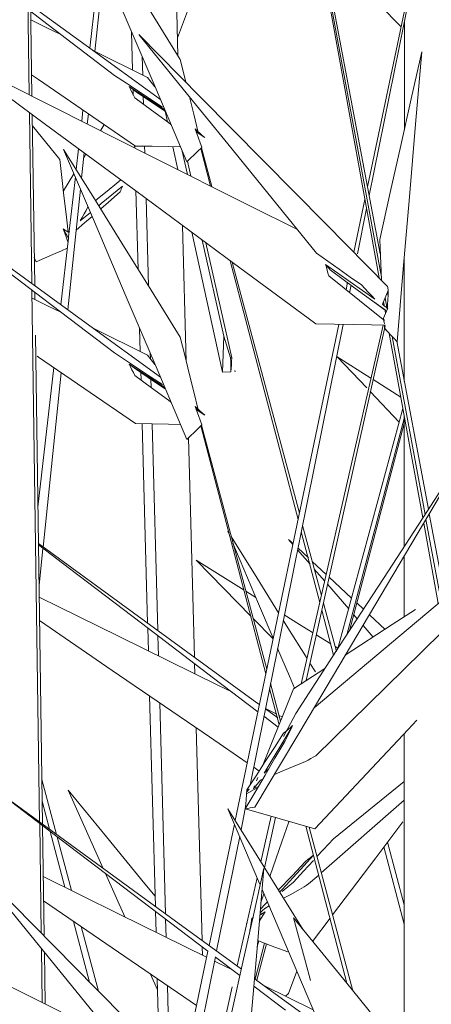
# Model space of a CAD drawing. Header units: millimetres. Extents: x -18075 to 21287, y -2450 to 10088.
# Tile 24 of 47: x -3797 to -3680, y 4900 to 5180. Entities that reach past the tile are written whole.
import ezdxf

# ---------------------------------------------------------------- set-up
doc = ezdxf.new("R2010")
doc.units = ezdxf.units.MM
doc.layers.add('I-FURN', color=30, linetype='Continuous', lineweight=18)

# ---------------------------------------------------------------- blocks, each defined once
blk = doc.blocks.new('Furniture_Interior-Artwork-Decoration_Gotessons_Bambu - Default-470366-East')
at = {"layer": 'I-FURN'}
for p, q in [((-3793.85, 5158.4), (-3795.75, 5289.3)), ((-3796.51, 5286.69), (-3794.66, 5158.8)), ((-3725.91, 5277.42), (-3694.97, 5106.67)), ((-3725.76, 5277.26), (-3694.35, 5106.85)), ((-3694.68, 5113.54), (-3725.51, 5277)), ((-3752.26, 5169.95), (-3754.31, 5245.29)), ((-3681.95, 5210.74), (-3698.28, 5132.61)), ((-3681.44, 5211.21), (-3697.81, 5130.14)), ((-3777.34, 5172.07), (-3774.42, 5197.81)), ((-3773.39, 5195.41), (-3775.93, 5171.16)), ((-3687.8, 5148.86), (-3687.8, 5179.73)), ((-3765.48, 5176.77), (-3765.19, 5165.86)), ((-3776.45, 5171.42), (-3760.9, 5163.75)), ((-3762.32, 5164.45), (-3762.47, 5169.67)), ((-3760.9, 5163.75), (-3758.81, 5161.06)), ((-3756.02, 5154.5), (-3766.18, 5161.21)), ((-3765.04, 5160.46), (-3764.99, 5158.74)), ((-3762.1, 5156.1), (-3762.16, 5158.41)), ((-3779.69, 5151.29), (-3779.33, 5154.49)), ((-3794.59, 5153.8), (-3793.88, 5105.06)), ((-3793.07, 5104.47), (-3793.77, 5153.2)), ((-3777.78, 5153.43), (-3778.09, 5150.48)), ((-3755.96, 5154.19), (-3755.28, 5151.1)), ((-3785.9, 5140.43), (-3793.73, 5149.99)), ((-3773.28, 5150.34), (-3774.35, 5148.61)), ((-3746.49, 5148.13), (-3747.4, 5149.13)), ((-3747.11, 5148.56), (-3746.49, 5148.13)), ((-3744.64, 5146.64), (-3747.08, 5148.26)), ((-3781.25, 5137.53), (-3780.58, 5143.46)), ((-3764.6, 5144.39), (-3764.58, 5143.7)), ((-3761.72, 5142.26), (-3761.77, 5144.19)), ((-3753.72, 5144.04), (-3752.29, 5137.53)), ((-3745.79, 5143.56), (-3742.98, 5132.85)), ((-3742.63, 5132.68), (-3745.6, 5143.75)), ((-3745.46, 5143.89), (-3745.44, 5143.88)), ((-3745.44, 5143.88), (-3745.46, 5143.88)), ((-3778.95, 5142.26), (-3779.71, 5135.04)), ((-3778.47, 5141.91), (-3779.09, 5140.89)), ((-3749.56, 5136.16), (-3751.04, 5142.77)), ((-3749.57, 5139.92), (-3748.61, 5135.68)), ((-3781.89, 5136.35), (-3784.89, 5131.47)), ((-3783.42, 5118.41), (-3781.49, 5135.42)), ((-3780.03, 5131.97), (-3783.62, 5097.59)), ((-3764.25, 5131.55), (-3763.64, 5109.2)), ((-3760.69, 5104.45), (-3761.37, 5129.28)), ((-3699.02, 5129.05), (-3702.17, 5113.97)), ((-3698.55, 5126.46), (-3701.16, 5113.54)), ((-3777.19, 5125.29), (-3780.09, 5122.9)), ((-3784.92, 5120.69), (-3783.56, 5119.69)), ((-3749.89, 5082.9), (-3750.95, 5121.58)), ((-3785.62, 5099.04), (-3783.46, 5118.04)), ((-3783.18, 5120.12), (-3783.56, 5119.69)), ((-3748.36, 5119.67), (-3739.59, 5079.84)), ((-3739.22, 5090.1), (-3745.36, 5117.46)), ((-3744.32, 5116.69), (-3736.92, 5083.92)), ((-3793.18, 5112.51), (-3792.64, 5111.3)), ((-3687.81, 5077.14), (-3687.81, 5112.52)), ((-3737.4, 5111.58), (-3718.07, 5037.89)), ((-3717.7, 5039.64), (-3736.88, 5111.2)), ((-3696.25, 5100.66), (-3710.21, 5110.53)), ((-3704.88, 5105.98), (-3708.92, 5108.93)), ((-3703.96, 5105.42), (-3704.41, 5103.28)), ((-3702.97, 5104.59), (-3703.4, 5102.47)), ((-3793.85, 5103.19), (-3791.66, 4951.75)), ((-3793.01, 5100.54), (-3793.04, 5102.57)), ((-3694.04, 5099.18), (-3692.38, 5103.07)), ((-3692.46, 5101.75), (-3692.6, 5102.54)), ((-3693.31, 5097.54), (-3696.79, 5100.08)), ((-3694.04, 5099.18), (-3693.53, 5098.75)), ((-3693.74, 5099.89), (-3693.49, 5098.53)), ((-3693.27, 5100.98), (-3692.68, 5097.81)), ((-3693.46, 5095.87), (-3693.74, 5095.22)), ((-3693.36, 5097.8), (-3693.14, 5096.62)), ((-3706.46, 5093.45), (-3735.99, 4952.15)), ((-3705.22, 5093.43), (-3731.72, 4962.22)), ((-3693.86, 5093.23), (-3717.14, 4991.08)), ((-3693.23, 5093.01), (-3715.75, 4991.98)), ((-3693.74, 5095.22), (-3693.67, 5094.82)), ((-3790.84, 4951.09), (-3792.86, 5090.4)), ((-3776.45, 5092.37), (-3760.9, 5084.69)), ((-3763.18, 5092.31), (-3763.01, 5085.73)), ((-3739.59, 5079.84), (-3739.22, 5090.1)), ((-3737.28, 5083.93), (-3739.22, 5090.1)), ((-3693.4, 5092.23), (-3692.54, 5091.33)), ((-3692.1, 5090.86), (-3682.58, 5038.3)), ((-3691.23, 5089.94), (-3681.91, 5039.33)), ((-3680.96, 5040.79), (-3689.98, 5088.62)), ((-3760.9, 5084.69), (-3758.81, 5082)), ((-3760.13, 5083.7), (-3760.17, 5085.2)), ((-3698.52, 5075.35), (-3706.89, 5084.23)), ((-3706.89, 5084.23), (-3697.31, 5078.13)), ((-3756.02, 5075.44), (-3766.18, 5082.15)), ((-3792.15, 5041.41), (-3787.65, 5081.13)), ((-3785.5, 5079.66), (-3790.69, 5030.03)), ((-3762.85, 5079.84), (-3762.78, 5077.55)), ((-3739.59, 5079.84), (-3737.22, 5079.91)), ((-3736.02, 5079.95), (-3736.1, 5080.3)), ((-3736.07, 5080.11), (-3736.02, 5079.95)), ((-3759.9, 5075.44), (-3759.97, 5077.83)), ((-3696.64, 5077.71), (-3688.82, 5072.73)), ((-3689.29, 5065.56), (-3697.53, 5074.3)), ((-3746.49, 5069.07), (-3747.4, 5070.08)), ((-3747.11, 5069.51), (-3746.49, 5069.07)), ((-3744.64, 5067.58), (-3747.08, 5069.21)), ((-3706.72, 5001.13), (-3688.23, 5069.48)), ((-3762.45, 5065.15), (-3760.9, 5008.33)), ((-3758.02, 5006.23), (-3759.62, 5065.1)), ((-3726.99, 4995.23), (-3745.6, 5064.7)), ((-3745.46, 5064.83), (-3745.44, 5064.82)), ((-3745.44, 5064.82), (-3745.46, 5064.82)), ((-3687.81, 5066.6), (-3704.22, 5004.98)), ((-3687.82, 5065.24), (-3703.47, 5006.13)), ((-3687.82, 5030.23), (-3687.81, 5067.21)), ((-3745.79, 5064.5), (-3727.26, 4993.89)), ((-3747.6, 4998.65), (-3749.3, 5061.12)), ((-3676.2, 5015.57), (-3680.71, 5039.47)), ((-3682.3, 5036.79), (-3678.16, 5013.93)), ((-3681.64, 5037.9), (-3677.35, 5014.61)), ((-3737.71, 5033.72), (-3738.06, 5034.55)), ((-3717.15, 5034.38), (-3711.86, 5014.23)), ((-3711.42, 5016.18), (-3716.78, 5036.2)), ((-3719.51, 5031.02), (-3720.79, 5032.21)), ((-3720.79, 5032.21), (-3719.55, 5030.79)), ((-3790.73, 5029.65), (-3791.83, 5019.1)), ((-3718.24, 5029.27), (-3714.66, 5025.14)), ((-3715.13, 5026.94), (-3718.14, 5029.75)), ((-3733.41, 5017.77), (-3747.08, 5026.25)), ((-3747.08, 5026.25), (-3731.43, 5010.25)), ((-3710.05, 5022.2), (-3714.03, 5025.91)), ((-3687.82, 5010.15), (-3687.82, 5027.5)), ((-3713.44, 5023.73), (-3710.48, 5020.31)), ((-3702.84, 5015.48), (-3709.26, 5021.47)), ((-3730.05, 5015.69), (-3732.95, 5017.48)), ((-3709.72, 5019.43), (-3703.66, 5012.44)), ((-3699.45, 5012.32), (-3701.36, 5014.1)), ((-3711.28, 5012.02), (-3707.94, 4999.26)), ((-3707.16, 5000.3), (-3710.84, 5014.01)), ((-3730.85, 5009.65), (-3725.18, 5003.85)), ((-3702.24, 5010.79), (-3701.21, 5009.61)), ((-3693.3, 5006.58), (-3697.77, 5010.75)), ((-3760.86, 5006.95), (-3760.69, 5000.44)), ((-3699.54, 5007.67), (-3696.69, 5004.38)), ((-3757.82, 4999.03), (-3757.98, 5004.76)), ((-3708.72, 5002.45), (-3712.91, 5005.05)), ((-3706.7, 5001.2), (-3707.55, 5001.72)), ((-3747.47, 4993.92), (-3747.55, 4996.83)), ((-3719.35, 4989.64), (-3710.41, 4995.46)), ((-3714.7, 4996.97), (-3713.14, 4994.45)), ((-3726.18, 4989.77), (-3723.46, 4979.4)), ((-3723.03, 4980.47), (-3725.9, 4991.18)), ((-3760.34, 4987.62), (-3758.71, 4927.68)), ((-3755.83, 4925.58), (-3757.46, 4985.64)), ((-3727.36, 4983.9), (-3723.84, 4981.34)), ((-3727.35, 4983.99), (-3724.12, 4982.4)), ((-3723.73, 4978.73), (-3727.79, 4981.81)), ((-3723.46, 4982.07), (-3722.57, 4981.63)), ((-3745.41, 4917.99), (-3747.06, 4978.51)), ((-3727.7, 4965.66), (-3719.87, 4978.71)), ((-3687.85, 4849.15), (-3687.83, 4976.84)), ((-3729.14, 4966.23), (-3730.7, 4967.3)), ((-3727.7, 4965.66), (-3726.41, 4966.87)), ((-3786.84, 4948.17), (-3791.03, 4963.81)), ((-3729.87, 4963.46), (-3729.51, 4964.36)), ((-3728.15, 4963.89), (-3728.78, 4963.63)), ((-3732.75, 4960.24), (-3731.96, 4961.05)), ((-3731.96, 4961.05), (-3732.62, 4960.83)), ((-3730.75, 4961.26), (-3730.45, 4962.01)), ((-3729.35, 4961.85), (-3730.75, 4961.26)), ((-3707.96, 4946.95), (-3687.83, 4963.28)), ((-3790.94, 4957.6), (-3788.85, 4949.64)), ((-3733.09, 4955.45), (-3734.3, 4949.44)), ((-3687.83, 4957.9), (-3711.45, 4937.24)), ((-3725.73, 4953.34), (-3728.68, 4940.4)), ((-3724.45, 4952.98), (-3727.63, 4938.7)), ((-3791.65, 4951.3), (-3791.2, 4920.08)), ((-3790.38, 4919.25), (-3790.84, 4950.68)), ((-3736.2, 4951.12), (-3743.43, 4916.55)), ((-3715.89, 4950.53), (-3704.15, 4905.77)), ((-3702.45, 4903.64), (-3714.94, 4950.25)), ((-3788.7, 4949.05), (-3784.53, 4933.15)), ((-3782.55, 4932.18), (-3786.66, 4947.5)), ((-3734.69, 4947.54), (-3741.26, 4914.97)), ((-3693.61, 4944.64), (-3687.84, 4922.64)), ((-3687.84, 4928.16), (-3692.61, 4945.97)), ((-3772.92, 4937.06), (-3767.37, 4924.69)), ((-3729.72, 4935.85), (-3735.44, 4910.73)), ((-3712.17, 4936.61), (-3715.09, 4934.06)), ((-3728.63, 4928.8), (-3727.78, 4931.27)), ((-3726.3, 4927.79), (-3727.55, 4927.11)), ((-3758.67, 4926.23), (-3758.51, 4920.31)), ((-3730.79, 4924.54), (-3731.27, 4924.31)), ((-3727.46, 4926.12), (-3728.92, 4925.34)), ((-3727.46, 4926.12), (-3728.79, 4925.27)), ((-3781.97, 4923.39), (-3777.44, 4906.14)), ((-3774.88, 4903.55), (-3779.8, 4921.91)), ((-3755.64, 4918.9), (-3755.78, 4924.03)), ((-3732.79, 4922.71), (-3732.72, 4922.78)), ((-3708.95, 4924.29), (-3713.92, 4917.7)), ((-3745.29, 4913.79), (-3745.36, 4916.11)), ((-3727.58, 4917.23), (-3730.33, 4906.92)), ((-3727.08, 4917.03), (-3729.83, 4906.63)), ((-3729.7, 4916.21), (-3729.25, 4917.87)), ((-3791.14, 4915.68), (-3790.91, 4900.27)), ((-3790.1, 4899.86), (-3790.32, 4914.67)), ((-3743.77, 4914.91), (-3751.02, 4880.24)), ((-3741.6, 4913.3), (-3748.88, 4877.26)), ((-3734.64, 4907.96), (-3741.61, 4913.26)), ((-3760.05, 4908.37), (-3758.06, 4903.93)), ((-3720.82, 4902.82), (-3718.43, 4909.26)), ((-3758.15, 4907.06), (-3757.57, 4886.02)), ((-3754.67, 4883.07), (-3755.27, 4905.09)), ((-3736.8, 4904.78), (-3744.17, 4872.44)), ((-3721.65, 4898.08), (-3730.66, 4904.93)), ((-3727.77, 4905.14), (-3713.74, 4898.22)), ((-3721.66, 4902.13), (-3720.82, 4902.82))]:
    blk.add_line(p, q, dxfattribs=at)
at = {"layer": 'I-FURN', "flags": 128}
for points in [[(-3751.6, 5168.88), (-3759.91, 5182.24), (-3768.21, 5195.61), (-3776.52, 5208.98), (-3784.83, 5222.34)], [(-3784.83, 5222.34), (-3776.06, 5201.69), (-3767.29, 5181.04), (-3758.52, 5160.39), (-3749.76, 5139.74)], [(-3711.22, 5201.21), (-3707.68, 5197.59), (-3688.74, 5178.22)], [(-3752.4, 5175.09), (-3749.59, 5182.67), (-3743.8, 5198.26)], [(-3794.23, 5184.37), (-3778.45, 5172.88), (-3757.28, 5157.46)], [(-3770.33, 5164.36), (-3790.83, 5179.95), (-3794.2, 5182.51)], [(-3794.16, 5180.16), (-3789.4, 5177.81), (-3785.47, 5175.87)], [(-3712.78, 5113.68), (-3725.44, 5129.27), (-3738.1, 5144.85), (-3750.77, 5160.43), (-3763.43, 5176.02)], [(-3763.43, 5176.02), (-3745.72, 5158.08), (-3728.01, 5140.14), (-3710.3, 5122.2), (-3692.59, 5104.26)], [(-3712.99, 5093.56), (-3738.65, 5112.5), (-3764.3, 5131.44), (-3789.96, 5150.38), (-3815.61, 5169.32)], [(-3815.61, 5169.32), (-3787.6, 5155.26), (-3759.59, 5141.2), (-3731.58, 5127.13), (-3718.27, 5120.45)], [(-3750.01, 5162.42), (-3750.32, 5163.69), (-3751.6, 5168.88)], [(-3682.83, 5171.09), (-3685.82, 5157.72), (-3688.81, 5144.36), (-3691.8, 5130.99), (-3694.79, 5117.62)], [(-3689.85, 5088.48), (-3688.1, 5109.13), (-3686.34, 5129.79), (-3684.59, 5150.44), (-3682.83, 5171.09)], [(-3764.39, 5144.24), (-3792.02, 5163.18), (-3793.94, 5164.5)], [(-3756.68, 5155.34), (-3760.09, 5157.6), (-3763.5, 5159.85), (-3766.91, 5162.11), (-3770.33, 5164.36)], [(-3766.18, 5161.21), (-3765.78, 5160.39), (-3765.38, 5159.56), (-3764.97, 5158.74), (-3764.57, 5157.92)], [(-3764.08, 5159.62), (-3764.6, 5160.01), (-3765.13, 5160.41), (-3765.65, 5160.81)], [(-3764.57, 5157.92), (-3759.79, 5154.41), (-3755.01, 5150.9), (-3754.26, 5150.35)], [(-3755.87, 5154.13), (-3759.22, 5156.37), (-3764.08, 5159.62)], [(-3746.49, 5148.13), (-3747.77, 5153.32), (-3748.98, 5158.23)], [(-3747.4, 5149.13), (-3746.71, 5148.51), (-3746.02, 5147.89), (-3745.33, 5147.26), (-3744.64, 5146.64)], [(-3745.44, 5143.88), (-3745.93, 5145.19), (-3746.42, 5146.51), (-3746.91, 5147.82), (-3747.4, 5149.13)], [(-3770.33, 5085.31), (-3790.83, 5100.89), (-3811.33, 5116.48), (-3831.83, 5132.06), (-3852.33, 5147.64)], [(-3852.33, 5147.64), (-3827.7, 5129.7), (-3803.08, 5111.76), (-3778.45, 5093.82), (-3757.28, 5078.4)], [(-3751.6, 5089.82), (-3759.91, 5103.19), (-3768.21, 5116.55), (-3776.52, 5129.92), (-3784.83, 5143.29)], [(-3784.83, 5143.29), (-3776.06, 5122.64), (-3767.29, 5101.98), (-3758.52, 5081.33), (-3749.76, 5060.68)], [(-3751.56, 5144), (-3754.92, 5144.06), (-3759.65, 5144.15), (-3764.39, 5144.24)], [(-3749.76, 5139.74), (-3748.72, 5140.74), (-3747.68, 5141.74), (-3746.64, 5142.74), (-3745.6, 5143.74)], [(-3745.56, 5143.78), (-3745.52, 5143.81), (-3745.48, 5143.84), (-3745.44, 5143.88)], [(-3783.56, 5119.69), (-3784.14, 5124.87), (-3784.73, 5130.06), (-3785.32, 5135.25), (-3785.9, 5140.43)], [(-3775.75, 5128.67), (-3775.16, 5129.16), (-3772.42, 5131.41), (-3769.68, 5133.67), (-3768.56, 5134.59)], [(-3768.11, 5132.77), (-3771.11, 5130.3), (-3774.1, 5127.83), (-3774.84, 5127.22)], [(-3768.7, 5131.17), (-3768.55, 5131.57), (-3768.41, 5131.97), (-3768.26, 5132.37), (-3768.11, 5132.77)], [(-3774.28, 5126.32), (-3772.09, 5128.22), (-3768.7, 5131.17)], [(-3780.09, 5122.9), (-3779.54, 5123.9), (-3778.99, 5124.9), (-3778.44, 5125.9), (-3777.9, 5126.9)], [(-3781.25, 5120.25), (-3778.88, 5122.32), (-3776.72, 5124.19)], [(-3783.59, 5116.91), (-3784, 5118.06), (-3784.46, 5119.38), (-3784.92, 5120.69)], [(-3784.92, 5120.69), (-3784.6, 5120.07), (-3784.27, 5119.44), (-3783.95, 5118.82), (-3783.62, 5118.19)], [(-3783.62, 5118.19), (-3783.56, 5118.25), (-3783.5, 5118.31), (-3783.44, 5118.36), (-3783.39, 5118.42)], [(-3783.39, 5118.42), (-3783.41, 5118.32), (-3783.42, 5118.23), (-3783.44, 5118.14), (-3783.46, 5118.04)], [(-3792.64, 5111.3), (-3790.25, 5112.33), (-3787.86, 5113.37), (-3785.47, 5114.4), (-3783.79, 5115.13)], [(-3694.79, 5117.62), (-3694.6, 5113.01), (-3694.41, 5108.4), (-3694.32, 5106.01)], [(-3700, 5104.66), (-3703.19, 5106.92), (-3706.39, 5109.17), (-3709.58, 5111.43), (-3712.78, 5113.68)], [(-3710.21, 5110.53), (-3709.99, 5109.71), (-3709.78, 5108.88), (-3709.56, 5108.06), (-3709.34, 5107.24)], [(-3708.92, 5108.93), (-3709.24, 5109.33), (-3709.56, 5109.73), (-3709.89, 5110.13)], [(-3708.92, 5108.93), (-3709.24, 5109.33), (-3709.56, 5109.73), (-3709.89, 5110.13)], [(-3709.34, 5107.24), (-3704.96, 5103.73), (-3700.59, 5100.22), (-3696.21, 5096.71), (-3693.47, 5094.51)], [(-3692.89, 5097.23), (-3696.79, 5100.08), (-3700.84, 5103.03), (-3704.88, 5105.98), (-3708.92, 5108.93)], [(-3696.25, 5100.66), (-3697.18, 5101.66), (-3698.12, 5102.66), (-3699.06, 5103.66), (-3700, 5104.66)], [(-3692.59, 5104.26), (-3692.53, 5103.96), (-3692.48, 5103.66), (-3692.43, 5103.37), (-3692.38, 5103.07)], [(-3692.38, 5103.07), (-3692.44, 5101.75), (-3692.51, 5100.44), (-3692.57, 5099.13), (-3692.64, 5097.81)], [(-3793.82, 5100.94), (-3789.4, 5098.76), (-3785.47, 5096.82)], [(-3694.04, 5099.18), (-3693.53, 5098.75), (-3693.02, 5098.31), (-3692.51, 5097.88)], [(-3692.64, 5097.81), (-3692.91, 5097.17), (-3693.19, 5096.52), (-3693.46, 5095.87), (-3693.74, 5095.22)], [(-3693.31, 5093.22), (-3697.12, 5093.29), (-3702.41, 5093.38), (-3707.7, 5093.47), (-3712.99, 5093.56)], [(-3693.74, 5095.22), (-3693.67, 5094.82), (-3693.61, 5094.42), (-3693.54, 5094.02), (-3693.47, 5093.61)], [(-3693.47, 5093.28), (-3693.46, 5092.95), (-3693.45, 5092.61), (-3693.44, 5092.28)], [(-3746.49, 5069.07), (-3747.77, 5074.26), (-3749.04, 5079.45), (-3750.32, 5084.63), (-3751.6, 5089.82)], [(-3693.44, 5092.28), (-3692.54, 5091.33), (-3691.65, 5090.38), (-3690.75, 5089.43), (-3689.85, 5088.48)], [(-3764.39, 5065.19), (-3792.02, 5084.13), (-3792.39, 5084.39)], [(-3756.68, 5076.29), (-3760.09, 5078.54), (-3763.5, 5080.8), (-3766.91, 5083.05), (-3770.33, 5085.31)], [(-3766.18, 5082.15), (-3765.78, 5081.33), (-3765.38, 5080.51), (-3764.97, 5079.69), (-3764.57, 5078.86)], [(-3764.08, 5080.56), (-3764.6, 5080.96), (-3765.13, 5081.36), (-3765.65, 5081.75)], [(-3737.22, 5079.91), (-3737.23, 5080.92), (-3737.25, 5081.92), (-3737.26, 5082.93), (-3737.28, 5083.93)], [(-3736.92, 5083.92), (-3736.99, 5082.92), (-3737.07, 5081.92), (-3737.14, 5080.92), (-3737.22, 5079.91)], [(-3737.19, 5083.93), (-3737.1, 5083.93), (-3737.01, 5083.92), (-3736.92, 5083.92)], [(-3764.57, 5078.86), (-3759.79, 5075.35), (-3755.01, 5071.84), (-3754.26, 5071.3)], [(-3755.87, 5075.08), (-3759.22, 5077.31), (-3764.08, 5080.56)], [(-3736.1, 5080.3), (-3736.09, 5080.25), (-3736.09, 5080.2), (-3736.08, 5080.16), (-3736.07, 5080.11)], [(-3747.4, 5070.08), (-3746.71, 5069.45), (-3746.02, 5068.83), (-3745.33, 5068.2), (-3744.64, 5067.58)], [(-3745.44, 5064.82), (-3745.93, 5066.14), (-3746.42, 5067.45), (-3746.91, 5068.76), (-3747.4, 5070.08)], [(-3713.51, 4984.27), (-3689.06, 5004.78), (-3663.66, 5026.1), (-3638.26, 5047.41), (-3612.85, 5068.73)], [(-3751.56, 5064.94), (-3754.92, 5065.01), (-3759.65, 5065.1), (-3764.39, 5065.19)], [(-3749.76, 5060.68), (-3748.72, 5061.68), (-3747.68, 5062.68), (-3746.64, 5063.69), (-3745.6, 5064.69)], [(-3745.56, 5064.72), (-3745.52, 5064.75), (-3745.48, 5064.79), (-3745.44, 5064.82)], [(-3730.34, 4955.95), (-3714.95, 4981.86), (-3699.55, 5007.76), (-3684.15, 5033.67), (-3668.76, 5059.57)], [(-3668.76, 5059.57), (-3681.25, 5040.34), (-3693.75, 5021.1), (-3706.24, 5001.86), (-3718.74, 4982.63)], [(-3792, 5030.99), (-3779.02, 5021.53), (-3754.39, 5003.59), (-3729.77, 4985.65), (-3729.09, 4985.16)], [(-3737.11, 5033.02), (-3729.75, 5021.18), (-3723.62, 5011.32)], [(-3725.13, 5004.1), (-3729.29, 5013.89), (-3736.6, 5031.1)], [(-3729.52, 4983.12), (-3742.15, 4992.72), (-3762.65, 5008.31), (-3783.15, 5023.89), (-3792, 5030.62)], [(-3791.78, 5015.79), (-3769.21, 5004.65), (-3740.72, 4990.59), (-3736.78, 4988.65)], [(-3704.63, 4999.21), (-3691.24, 5007.92), (-3684.62, 5012.23)], [(-3732.56, 4968.57), (-3743.33, 4975.96), (-3770.96, 4994.9), (-3791.69, 5009.11)], [(-3722.28, 5009.16), (-3721.45, 5007.81), (-3715.5, 4998.25)], [(-3713.92, 5005.68), (-3717.62, 5007.97), (-3721.98, 5010.68)], [(-3677.19, 5005.68), (-3687.97, 4995.11), (-3713, 4970.58)], [(-3719.07, 4989.82), (-3720.52, 4993.24), (-3723.89, 5001.17)], [(-3727.9, 4968.36), (-3725.05, 4975.45), (-3722.2, 4982.55), (-3719.35, 4989.64)], [(-3718.74, 4982.63), (-3720.98, 4978.38), (-3722.22, 4976.03)], [(-3684.22, 4980.67), (-3686.71, 4978.03), (-3713.3, 4949.79)], [(-3722.21, 4976.97), (-3721.56, 4977.52), (-3720.91, 4978.06), (-3720.26, 4978.61), (-3719.61, 4979.15)], [(-3719.61, 4979.15), (-3720.17, 4978.03), (-3720.73, 4976.9), (-3721.29, 4975.78), (-3721.86, 4974.66)], [(-3732.62, 4960.83), (-3730.02, 4964.87), (-3727.41, 4968.9), (-3724.81, 4972.94), (-3722.21, 4976.97)], [(-3721.86, 4974.66), (-3724.66, 4969.85), (-3727.47, 4965.05), (-3730.28, 4960.25), (-3733.09, 4955.45)], [(-3713, 4970.58), (-3713.74, 4970.17), (-3714.48, 4969.76), (-3715.22, 4969.36), (-3715.96, 4968.95)], [(-3715.96, 4968.95), (-3719.16, 4967.62), (-3722.37, 4966.29), (-3724.79, 4965.28)], [(-3728.78, 4963.63), (-3729.27, 4963.04), (-3729.76, 4962.45), (-3730.26, 4961.86), (-3730.75, 4961.26)], [(-3733.09, 4955.45), (-3732.97, 4956.8), (-3732.86, 4958.14), (-3732.74, 4959.49), (-3732.62, 4960.83)], [(-3729.57, 4961.47), (-3730.55, 4960.93), (-3732.11, 4960.08), (-3732.72, 4959.74)], [(-3743.77, 4914.9), (-3762.65, 4929.25), (-3783.15, 4944.83), (-3803.65, 4960.42)], [(-3803.65, 4960.42), (-3779.02, 4942.48), (-3754.39, 4924.54), (-3734.22, 4909.84)], [(-3758.78, 4930.54), (-3761.68, 4934.07), (-3772.62, 4947.44), (-3783.57, 4960.8)], [(-3783.57, 4960.8), (-3774.31, 4940.15), (-3773.57, 4938.51)], [(-3728.86, 4933.82), (-3729.29, 4934.84), (-3738.06, 4955.49)], [(-3738.06, 4955.49), (-3729.75, 4942.12), (-3721.45, 4928.76), (-3716.64, 4921.02)], [(-3733.09, 4955.45), (-3732.4, 4955.57), (-3731.72, 4955.7), (-3731.03, 4955.82), (-3730.34, 4955.95)], [(-3713.3, 4949.79), (-3718.25, 4951.2), (-3723.19, 4952.62), (-3728.14, 4954.03), (-3733.09, 4955.45)], [(-3726.07, 4936.2), (-3725.13, 4938.94), (-3722.68, 4946.03), (-3720.71, 4951.75)], [(-3688.25, 4951.75), (-3695.96, 4941.52), (-3708.24, 4925.24)], [(-3712.68, 4941.84), (-3710.81, 4943.87), (-3707.96, 4946.95)], [(-3713.64, 4942.25), (-3716.39, 4939.26), (-3719.51, 4935.89), (-3722.63, 4932.52), (-3723.32, 4931.77)], [(-3715.96, 4940.46), (-3715.29, 4941), (-3714.62, 4941.55), (-3713.95, 4942.09)], [(-3740.18, 4868.4), (-3757.89, 4886.34), (-3775.61, 4904.28), (-3793.32, 4922.22), (-3811.03, 4940.16)], [(-3811.03, 4940.16), (-3797.84, 4923.93), (-3784.65, 4907.7), (-3771.46, 4891.47), (-3758.26, 4875.23)], [(-3739.75, 4885.1), (-3736.77, 4898.46), (-3733.78, 4911.83), (-3730.79, 4925.2), (-3727.8, 4938.56)], [(-3727.8, 4938.56), (-3729.55, 4917.91), (-3731.31, 4897.26), (-3733.06, 4876.61), (-3734.82, 4855.96)], [(-3723.61, 4932.39), (-3719.79, 4936.42), (-3715.96, 4940.46)], [(-3719.36, 4934.61), (-3716.51, 4937.7), (-3713.66, 4940.78)], [(-3862.52, 4936.23), (-3834.51, 4922.16), (-3806.5, 4908.1), (-3778.49, 4894.03), (-3770.13, 4889.83)], [(-3790.63, 4936.17), (-3769.21, 4925.6), (-3744.12, 4913.21)], [(-3722.55, 4931.88), (-3720.96, 4933.25), (-3719.36, 4934.61)], [(-3715.09, 4934.06), (-3715.72, 4933.65), (-3716.35, 4933.25), (-3716.99, 4932.84), (-3717.62, 4932.44)], [(-3702.99, 4872.88), (-3711.76, 4893.54), (-3720.52, 4914.19), (-3728.31, 4932.53)], [(-3717.62, 4932.44), (-3720.1, 4931.1), (-3722.21, 4929.98)], [(-3747.01, 4899.42), (-3770.96, 4915.84), (-3790.53, 4929.26)], [(-3728.79, 4926.93), (-3727.44, 4928.35), (-3726.82, 4929.01)], [(-3729.07, 4923.6), (-3728.61, 4924.33), (-3727.46, 4926.12)], [(-3727.55, 4927.11), (-3728.17, 4926.52), (-3728.79, 4925.93)], [(-3691.22, 4889.88), (-3696.58, 4896.45), (-3704.18, 4905.77), (-3711.79, 4915.08), (-3719.39, 4924.39)], [(-3719.39, 4924.39), (-3715.96, 4911.85), (-3714.53, 4906.59)], [(-3731.76, 4920.83), (-3731.65, 4921.62), (-3731.46, 4922.97), (-3731.27, 4924.31)], [(-3720.96, 4914.69), (-3724.65, 4916.1), (-3728.34, 4917.52), (-3729.57, 4917.99)], [(-3741.85, 4912.09), (-3740.72, 4911.53), (-3736.78, 4909.59)], [(-3730.47, 4907.11), (-3729.77, 4906.6), (-3711.76, 4893.48)]]:
    blk.add_lwpolyline(points, dxfattribs=at)

msp = doc.modelspace()

# ---------------------------------------------------------------- block references
at = {"layer": 'I-FURN'}
msp.add_blockref('Furniture_Interior-Artwork-Decoration_Gotessons_Bambu - Default-470366-East', (0, 0), dxfattribs=at)

doc.saveas('drawing.dxf')
